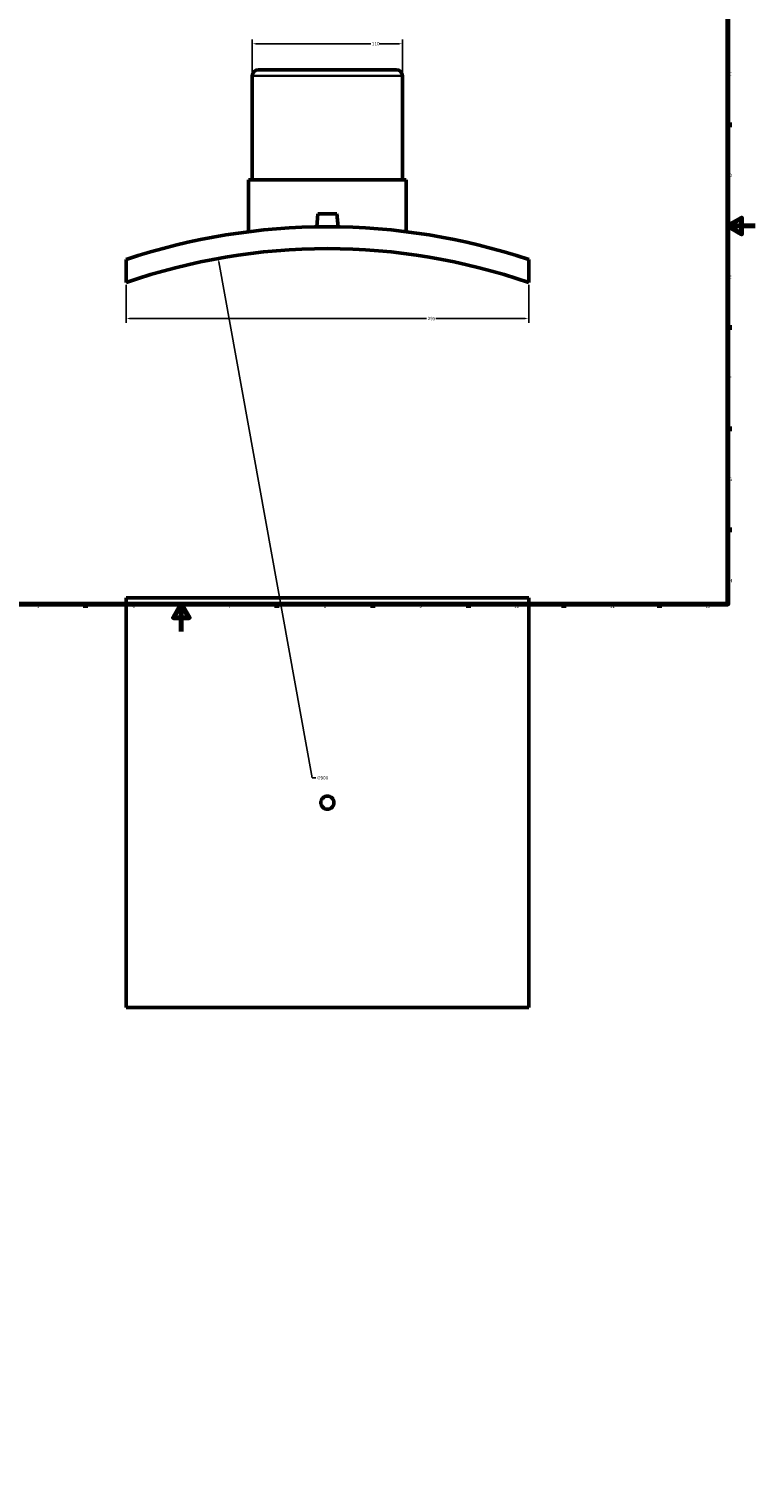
# Model space of a CAD drawing. Header units: millimetres. Extents: x -224 to 1403, y -612 to 987.
# Tile 2 of 5: x 309 to 841, y -612 to 441. Entities that reach past the tile are written whole.
import ezdxf

# ---------------------------------------------------------------- set-up
doc = ezdxf.new("R2010")
doc.units = ezdxf.units.MM
for name, color, linetype, lineweight in [('Border (ANSI)', 7, 'Continuous', 70), ('Dimension (ANSI)', 7, 'Continuous', 25), ('Visible (ANSI)', 7, 'Continuous', 50), ('Visible Narrow (ANSI)', 7, 'Continuous', 35)]:
    doc.layers.add(name, color=color, linetype=linetype, lineweight=lineweight)
doc.styles.add('Note Text (ANSI)', font='tahoma.ttf')
doc.dimstyles.new('Default - mm (ANSI)', dxfattribs={"dimtxt": 2.4, "dimasz": 2.5, "dimexe": 3.175, "dimexo": 1.6002, "dimgap": 0.8, "dimtad": 0, "dimtoh": 1, "dimdec": 0, "dimrnd": 1e-08, "dimzin": 4, "dimdsep": 46, "dimtxsty": 'Note Text (ANSI)', "dimcen": 0.09, "dimdle": 10, "dimclrd": 256, "dimclre": 256, "dimclrt": 5, "dimadec": 1, "dimazin": 1, "dimtfac": 1.27, "dimtofl": 0, "dimtmove": 0, "dimatfit": 3, "dimfxl": 1, "dimtolj": 1, "dimtzin": 4, "dimlwd": -1, "dimlwe": -1, "dimarcsym": 0})

# ---------------------------------------------------------------- blocks, each defined once
blk = doc.blocks.new('Borders Default Border')
at = {"layer": 'Border (ANSI)'}
for p, q in [((821, 371.2), (823.8, 371.2)), ((821, 222.7), (823.8, 222.7)), ((821, 148.5), (823.8, 148.5)), ((821, 74.3), (823.8, 74.3)), ((350.4, 20), (350.4, 17.2)), ((490.6, 20), (490.6, 17.2)), ((560.7, 20), (560.7, 17.2)), ((630.8, 20), (630.8, 17.2)), ((700.8, 20), (700.8, 17.2)), ((770.9, 20), (770.9, 17.2))]:
    blk.add_line(p, q, dxfattribs=at)
at = {"layer": 'Border (ANSI)', "flags": 128}
for points in [[(20, 20), (20, 574), (821, 574), (821, 20), (20, 20)], [(841, 297), (821, 297), (831, 302.8), (831, 291.2), (821, 297)], [(420.5, 0), (420.5, 20), (414.7, 10), (426.3, 10), (420.5, 20)]]:
    blk.add_lwpolyline(points, dxfattribs=at)
at = {"layer": 'Border (ANSI)', "color": 5, "true_color": 0x0000ff, "char_height": 2.4, "attachment_point": 7, "style": 'Note Text (ANSI)'}
for s, insert in [('C', (821.7, 407.1)), ('D', (821.7, 332.9)), ('E', (821.9, 258.7)), ('F', (822, 184.4)), ('G', (821.6, 110.1)), ('H', (821.7, 35.9)), ('5', (314.7, 17.1)), ('6', (384.7, 17.1)), ('7', (454.8, 17.2)), ('8', (524.8, 17.1)), ('9', (594.9, 17.2)), ('10', (664.3, 17.1)), ('11', (734.4, 17.2)), ('12', (804.5, 17.2))]:
    blk.add_mtext(s, dxfattribs=dict(at, insert=insert))
blk = doc.blocks.new('*D7')
at = {"layer": 'Defpoints', "color": 0, "transparency": 16777216}
for p in [(380, 255.6), (675, 255.6), (675, 229.2)]:
    blk.add_point(p, dxfattribs=at)
at = {"layer": 'Dimension (ANSI)', "transparency": 16777216}
for p, q in [((380, 254), (380, 226)), ((675, 254), (675, 226)), ((382.5, 229.2), (600.2, 229.2)), ((672.5, 229.2), (606.9, 229.2))]:
    blk.add_line(p, q, dxfattribs=at)
for points in [[(382.5, 229.6), (382.5, 228.8), (380, 229.2)], [(672.5, 229.6), (672.5, 228.8), (675, 229.2)]]:
    blk.add_solid(points, dxfattribs=at)
at = {"layer": 'Dimension (ANSI)', "color": 5, "transparency": 16777216, "insert": (601, 230.4), "char_height": 2.4, "attachment_point": 1, "style": 'Note Text (ANSI)'}
blk.add_mtext('\\A1;295', dxfattribs=at)
blk = doc.blocks.new('*D8')
at = {"layer": 'Defpoints', "color": 0, "transparency": 16777216}
for p in [(582.5, 430.5), (472.5, 406.9), (582.5, 406.9)]:
    blk.add_point(p, dxfattribs=at)
at = {"layer": 'Dimension (ANSI)', "transparency": 16777216}
for p, q in [((472.5, 408.5), (472.5, 433.7)), ((582.5, 408.5), (582.5, 433.7)), ((475, 430.5), (559.3, 430.5)), ((580, 430.5), (565.8, 430.5))]:
    blk.add_line(p, q, dxfattribs=at)
for points in [[(475, 430.9), (475, 430.1), (472.5, 430.5)], [(580, 430.9), (580, 430.1), (582.5, 430.5)]]:
    blk.add_solid(points, dxfattribs=at)
at = {"layer": 'Dimension (ANSI)', "color": 5, "transparency": 16777216, "insert": (560.1, 431.8), "char_height": 2.4, "attachment_point": 1, "style": 'Note Text (ANSI)'}
blk.add_mtext('\\A1;110', dxfattribs=at)
blk = doc.blocks.new('*D9')
at = {"layer": 'Defpoints', "color": 0, "transparency": 16777216}
for p in [(447.7, 273.3), (607.4, -612.4)]:
    blk.add_point(p, dxfattribs=at)
at = {"layer": 'Dimension (ANSI)', "transparency": 16777216}
for p, q in [((516.3, -107.4), (448.1, 270.8)), ((519.1, -107.4), (516.3, -107.4))]:
    blk.add_line(p, q, dxfattribs=at)
blk.add_solid([(448.5, 270.9), (447.7, 270.8), (447.7, 273.3)], dxfattribs=at)
at = {"layer": 'Dimension (ANSI)', "color": 5, "transparency": 16777216, "insert": (519.9, -106.1), "char_height": 2.4, "attachment_point": 1, "style": 'Note Text (ANSI)'}
blk.add_mtext('\\A1;∅900', dxfattribs=at)

msp = doc.modelspace()

# ---------------------------------------------------------------- linework, layer by layer
at = {"layer": 'Visible (ANSI)'}
for p, q in [((477, 411.4), (578, 411.4)), ((472.5, 406.9), (472.5, 330.9)), ((582.5, 406.9), (582.5, 330.9)), ((469.8, 330.9), (585.3, 330.9)), ((469.8, 330.9), (469.8, 292.9)), ((585.3, 330.9), (585.3, 292.9)), ((520.5, 306), (519.7, 296.4)), ((520.5, 306), (534.5, 306)), ((534.5, 306), (535.4, 296.4)), ((380, 272.5), (380, 255.6)), ((675, 255.6), (675, 272.5)), ((380, 24.5), (675, 24.5)), ((380, 24.5), (380, -275.5)), ((675, 24.5), (675, -275.5)), ((675, -275.5), (380, -275.5))]:
    msp.add_line(p, q, dxfattribs=at)
for centre, radius, start, end in [((477, 406.9), 4.5, 90, 180), ((578, 406.9), 4.5, 0, 90), ((527.5, -169.6), 466, 71.5472, 108.4528), ((527.5, -169.6), 450, 70.866, 109.134)]:
    msp.add_arc(centre, radius, start, end, dxfattribs=at)
msp.add_open_spline([(532.3, -125.5), (532.3, -126.1), (532.2, -126.7), (531.7, -127.9), (531.4, -128.4), (530.5, -129.3), (530, -129.7), (528.8, -130.2), (528.1, -130.3), (526.9, -130.3), (526.3, -130.2), (525.1, -129.7), (524.6, -129.3), (523.7, -128.4), (523.3, -127.9), (522.9, -126.7), (522.7, -126.1), (522.7, -124.9), (522.9, -124.2), (523.3, -123), (523.7, -122.5), (524.6, -121.7), (525.1, -121.3), (526.3, -120.8), (526.9, -120.7), (528.1, -120.7), (528.8, -120.8), (530, -121.3), (530.5, -121.7), (531.4, -122.5), (531.7, -123), (532.2, -124.2), (532.3, -124.9), (532.3, -125.5)], degree=3, knots=[0, 0, 0, 0, 0.180811, 0.180811, 0.361622, 0.361622, 0.542433, 0.542433, 0.723244, 0.723244, 0.904055, 0.904055, 1.084867, 1.084867, 1.265678, 1.265678, 1.446489, 1.446489, 1.6273, 1.6273, 1.808111, 1.808111, 1.988922, 1.988922, 2.169733, 2.169733, 2.350544, 2.350544, 2.531355, 2.531355, 2.712166, 2.712166, 2.892977, 2.892977, 2.892977, 2.892977], dxfattribs=at)
at = {"layer": 'Visible Narrow (ANSI)'}
msp.add_line((581.9, 406.9), (473.2, 406.9), dxfattribs=at)

# ---------------------------------------------------------------- block references
msp.add_blockref('Borders Default Border', (0, 0))

# ---------------------------------------------------------------- dimensions: what is measured, and where the dimension line sits
at = {"layer": 'Dimension (ANSI)'}
for base, p1, p2, picture, middle in [((582.5, 430.5), (472.5, 406.9), (582.5, 406.9), '*D8', (562.5, 430.5)), ((675, 229.2), (380, 255.6), (675, 255.6), '*D7', (603.5, 229.2))]:
    dim = msp.add_linear_dim(base=base, p1=p1, p2=p2, angle=180, dimstyle='Default - mm (ANSI)', override={"dimgap": 0.8, "dimtoh": 0, "dimdec": 0, "dimtol": 0, "dimlim": 0, "dimtp": 0, "dimtm": 0, "dimtdec": 2, "dimatfit": 1}, dxfattribs=at)
    dim.commit()
    dim.dimension.update_dxf_attribs({"geometry": picture, "text_midpoint": middle, "dimtype": 160})
dim = msp.add_diameter_dim_2p(p1=(607.4, -612.4), p2=(447.7, 273.3), dimstyle='Default - mm (ANSI)', override={"dimgap": 0.8, "dimtih": 1, "dimdec": 0, "dimlfac": 1, "dimtol": 0, "dimlim": 0, "dimtp": 0, "dimtm": 0, "dimtdec": 2}, dxfattribs=at)
dim.commit()
dim.dimension.update_dxf_attribs({"geometry": '*D9', "text_midpoint": (523.8, -107.4), "dimtype": 163})

doc.saveas('drawing.dxf')
